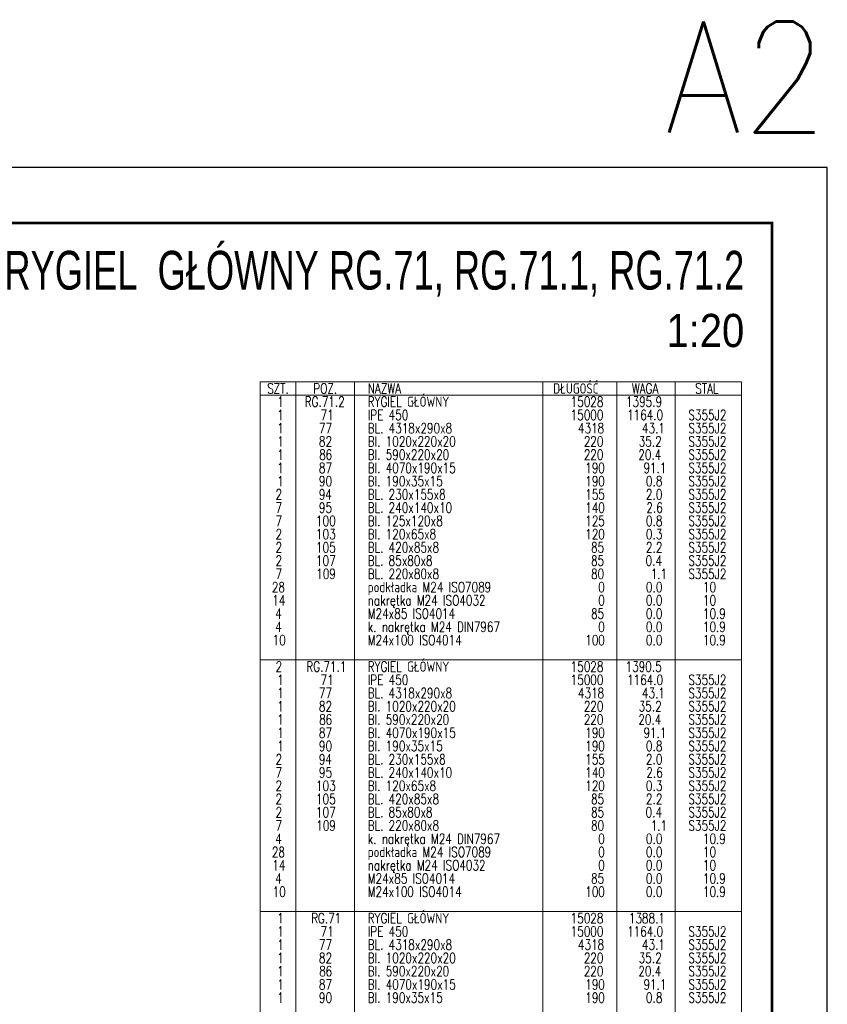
# Model space of a CAD drawing. Header units: millimetres. Extents: x 3528 to 4122, y 12541 to 12988.
# Tile 47 of 47: x 3976 to 4122, y 12810 to 12988. Entities that reach past the tile are written whole.
import ezdxf
from ezdxf.enums import TextEntityAlignment as Align

# ---------------------------------------------------------------- set-up
doc = ezdxf.new("R2010")
doc.units = ezdxf.units.MM
doc.header["$LTSCALE"] = 10
doc.layers.add('_FORMATKA', color=8, linetype='Continuous', plot=False)
doc.layers.add('_RAMKA', color=7, linetype='Continuous', lineweight=35)
doc.layers.add('PS_TEXT', color=3, linetype='Continuous', lineweight=18)
doc.styles.add('ARIAL', font='arial.ttf')
doc.styles.add('gil', font='txt', dxfattribs={"width": 0.9})
doc.styles.add('simplex', font='simplex.shx', dxfattribs={"width": 0.75})

# ---------------------------------------------------------------- blocks, each defined once
blk = doc.blocks.new('Tytuł rysunku')
at = {"layer": 'PS_TEXT', "style": 'ARIAL', "flags": 4}
for tag, height, p in [('TYTUŁ1', 7, (-61.19, -9.34)), ('TYTUŁ2', 6, (-61.19, -19.72)), ('SKALA', 6, (-61.19, -28.72))]:
    blk.add_attdef(tag, text='', height=height, dxfattribs=at).set_placement(p, align=Align.MIDDLE_CENTER)

msp = doc.modelspace()

# ---------------------------------------------------------------- linework, layer by layer
at = {"layer": '_FORMATKA', "lineweight": -3}
msp.add_lwpolyline([(3527.638, 12541.219), (4121.638, 12541.219), (4121.638, 12961.219), (3527.638, 12961.219)], close=True, dxfattribs=at)
at = {"layer": '_RAMKA', "lineweight": -3, "const_width": 0.5}
msp.add_lwpolyline([(3557.638, 12551.219), (4111.638, 12551.219), (4111.638, 12951.219), (3557.638, 12951.219)], close=True, dxfattribs=at)
at = {"layer": 'PS_TEXT', "color": 7}
for p, q in [((4106.141, 12922.517), (4019.201, 12922.517)), ((4019.201, 12922.517), (4019.201, 12776.605)), ((4106.141, 12776.605), (4106.141, 12922.517))]:
    msp.add_line(p, q, dxfattribs=at)
at = {"layer": 'PS_TEXT', "color": 3}
for p, q in [((4025.641, 12922.517), (4025.641, 12778.997)), ((4036.221, 12922.517), (4036.221, 12778.997)), ((4070.261, 12922.517), (4070.261, 12778.997)), ((4083.601, 12922.517), (4083.601, 12778.997)), ((4094.181, 12922.517), (4094.181, 12778.997)), ((4019.201, 12920.125), (4106.141, 12920.125)), ((4019.201, 12872.285), (4106.141, 12872.285)), ((4019.201, 12826.837), (4106.141, 12826.837))]:
    msp.add_line(p, q, dxfattribs=at)

# ---------------------------------------------------------------- block references
ref = msp.add_blockref('Tytuł rysunku', (4111.638, 12948.517))
ref.add_attrib('TYTUŁ1', 'RYGIEL  GŁÓWNY RG.71, RG.71.1, RG.71.2', dxfattribs={"layer": 'PS_TEXT', "height": 7, "style": 'gil', "width": 0.7}).set_placement((4106.638, 12939.176), align=Align.RIGHT)
ref.add_attrib('TYTUŁ2', '1:20', dxfattribs={"layer": 'PS_TEXT', "height": 6, "style": 'gil', "width": 0.9}).set_placement((4106.638, 12928.794), align=Align.RIGHT)

# ---------------------------------------------------------------- texts
at = {"layer": '_FORMATKA', "lineweight": -3, "style": 'simplex', "width": 0.9}
msp.add_text('A2', height=20, dxfattribs=at).set_placement((4121.638, 12967.573), align=Align.RIGHT)
at = {"layer": 'PS_TEXT', "color": 1, "style": 'simplex', "width": 0.75}
for s, p in [('SZT.', (4020.45, 12920.401)), ('POZ.', (4028.795, 12920.401)), ('NAZWA', (4038.621, 12920.401)), ('DŁUGOŚĆ', (4072.132, 12920.401)), ('WAGA', (4086.327, 12920.401)), ('STAL', (4097.795, 12920.401))]:
    msp.add_text(s, height=1.84, dxfattribs=at).set_placement(p)
at = {"layer": 'PS_TEXT', "color": 3, "style": 'simplex', "width": 0.75}
for s, p in [('1', (4022.257, 12918.009)), ('RG.71.2', (4027.251, 12918.009)), ('RYGIEL GŁÓWNY', (4038.621, 12918.009)), ('15028', (4075.287, 12918.009)), ('1395.9', (4085.275, 12918.009)), ('2', (4021.961, 12870.169)), ('RG.71.1', (4027.547, 12870.169)), ('RYGIEL GŁÓWNY', (4038.621, 12870.169)), ('15028', (4075.287, 12870.169)), ('1390.5', (4085.21, 12870.169)), ('1', (4022.257, 12824.721)), ('RG.71', (4028.401, 12824.721)), ('RYGIEL GŁÓWNY', (4038.621, 12824.721)), ('15028', (4075.287, 12824.721)), ('1388.1', (4085.801, 12824.721))]:
    msp.add_text(s, height=1.84, dxfattribs=at).set_placement(p)
at = {"layer": 'PS_TEXT', "color": 4, "style": 'simplex', "width": 0.75}
for s, p in [('1', (4022.257, 12915.617)), ('71', (4030.11, 12915.617)), ('IPE 450', (4038.621, 12915.617)), ('15000', (4075.287, 12915.617)), ('1164.0', (4085.472, 12915.617)), ('S355J2', (4096.547, 12915.617)), ('1', (4022.257, 12913.225)), ('77', (4029.814, 12913.225)), ('BL. 4318x290x8', (4038.621, 12913.225)), ('4318', (4076.601, 12913.225)), ('43.1', (4088.167, 12913.225)), ('S355J2', (4096.547, 12913.225)), ('1', (4022.257, 12910.833)), ('82', (4029.814, 12910.833)), ('Bl. 1020x220x20', (4038.621, 12910.833)), ('220', (4077.652, 12910.833)), ('35.2', (4087.575, 12910.833)), ('S355J2', (4096.547, 12910.833)), ('1', (4022.257, 12908.441)), ('86', (4029.847, 12908.441)), ('Bl. 590x220x20', (4038.621, 12908.441)), ('220', (4077.652, 12908.441)), ('20.4', (4087.51, 12908.441)), ('S355J2', (4096.547, 12908.441)), ('1', (4022.257, 12906.049)), ('87', (4029.814, 12906.049)), ('Bl. 4070x190x15', (4038.621, 12906.049)), ('190', (4077.915, 12906.049)), ('91.1', (4088.43, 12906.049)), ('S355J2', (4096.547, 12906.049)), ('1', (4022.257, 12903.657)), ('90', (4029.814, 12903.657)), ('Bl. 190x35x15', (4038.621, 12903.657)), ('190', (4077.915, 12903.657)), ('0.8', (4088.89, 12903.657)), ('S355J2', (4096.547, 12903.657)), ('2', (4021.961, 12901.265)), ('94', (4029.781, 12901.265)), ('BL. 230x155x8', (4038.621, 12901.265)), ('155', (4077.915, 12901.265)), ('2.0', (4088.89, 12901.265)), ('S355J2', (4096.547, 12901.265)), ('7', (4021.961, 12898.873)), ('95', (4029.814, 12898.873)), ('BL. 240x140x10', (4038.621, 12898.873)), ('140', (4077.915, 12898.873)), ('2.6', (4088.955, 12898.873)), ('S355J2', (4096.547, 12898.873)), ('7', (4021.961, 12896.481)), ('100', (4029.288, 12896.481)), ('Bl. 125x120x8', (4038.621, 12896.481)), ('125', (4077.915, 12896.481)), ('0.8', (4088.89, 12896.481)), ('S355J2', (4096.547, 12896.481)), ('2', (4021.961, 12894.089)), ('103', (4029.288, 12894.089)), ('Bl. 120x65x8', (4038.621, 12894.089)), ('120', (4077.915, 12894.089)), ('0.3', (4088.89, 12894.089)), ('S355J2', (4096.547, 12894.089)), ('2', (4021.961, 12891.697)), ('105', (4029.288, 12891.697)), ('BL. 420x85x8', (4038.621, 12891.697)), ('85', (4078.967, 12891.697)), ('2.2', (4088.89, 12891.697)), ('S355J2', (4096.547, 12891.697)), ('2', (4021.961, 12889.305)), ('107', (4029.288, 12889.305)), ('BL. 85x80x8', (4038.621, 12889.305)), ('85', (4078.967, 12889.305)), ('0.4', (4088.824, 12889.305)), ('S355J2', (4096.547, 12889.305)), ('7', (4021.961, 12886.913)), ('109', (4029.321, 12886.913)), ('BL. 220x80x8', (4038.621, 12886.913)), ('80', (4078.967, 12886.913)), ('1.1', (4089.744, 12886.913)), ('S355J2', (4096.547, 12886.913)), ('28', (4021.304, 12884.521)), ('podkładka M24 ISO7089', (4038.621, 12884.521)), ('0', (4080.281, 12884.521)), ('0.0', (4088.89, 12884.521)), ('10', (4099.175, 12884.521)), ('nakrętka M24 ISO4032', (4038.621, 12882.129)), ('14', (4021.402, 12882.129)), ('0', (4080.281, 12882.129)), ('0.0', (4088.89, 12882.129)), ('10', (4099.175, 12882.129)), ('4', (4021.928, 12879.737)), ('M24x85 ISO4014', (4038.621, 12879.737)), ('85', (4078.967, 12879.737)), ('0.0', (4088.89, 12879.737)), (' 10.9', (4098.222, 12879.737)), ('4', (4021.928, 12877.345)), ('k. nakrętka M24 DIN7967', (4038.621, 12877.345)), ('0', (4080.281, 12877.345)), ('0.0', (4088.89, 12877.345)), (' 10.9', (4098.222, 12877.345)), ('10', (4021.435, 12874.953)), ('M24x100 ISO4014', (4038.621, 12874.953)), ('100', (4077.915, 12874.953)), ('0.0', (4088.89, 12874.953)), (' 10.9', (4098.222, 12874.953)), ('1', (4022.257, 12867.777)), ('71', (4030.11, 12867.777)), ('IPE 450', (4038.621, 12867.777)), ('15000', (4075.287, 12867.777)), ('1164.0', (4085.472, 12867.777)), ('S355J2', (4096.547, 12867.777)), ('1', (4022.257, 12865.385)), ('77', (4029.814, 12865.385)), ('BL. 4318x290x8', (4038.621, 12865.385)), ('4318', (4076.601, 12865.385)), ('43.1', (4088.167, 12865.385)), ('S355J2', (4096.547, 12865.385)), ('1', (4022.257, 12862.993)), ('82', (4029.814, 12862.993)), ('Bl. 1020x220x20', (4038.621, 12862.993)), ('220', (4077.652, 12862.993)), ('35.2', (4087.575, 12862.993)), ('S355J2', (4096.547, 12862.993)), ('1', (4022.257, 12860.601)), ('86', (4029.847, 12860.601)), ('Bl. 590x220x20', (4038.621, 12860.601)), ('220', (4077.652, 12860.601)), ('20.4', (4087.51, 12860.601)), ('S355J2', (4096.547, 12860.601)), ('1', (4022.257, 12858.209)), ('87', (4029.814, 12858.209)), ('Bl. 4070x190x15', (4038.621, 12858.209)), ('190', (4077.915, 12858.209)), ('91.1', (4088.43, 12858.209)), ('S355J2', (4096.547, 12858.209)), ('1', (4022.257, 12855.817)), ('90', (4029.814, 12855.817)), ('Bl. 190x35x15', (4038.621, 12855.817)), ('190', (4077.915, 12855.817)), ('0.8', (4088.89, 12855.817)), ('S355J2', (4096.547, 12855.817)), ('2', (4021.961, 12853.425)), ('94', (4029.781, 12853.425)), ('BL. 230x155x8', (4038.621, 12853.425)), ('155', (4077.915, 12853.425)), ('2.0', (4088.89, 12853.425)), ('S355J2', (4096.547, 12853.425)), ('7', (4021.961, 12851.033)), ('95', (4029.814, 12851.033)), ('BL. 240x140x10', (4038.621, 12851.033)), ('140', (4077.915, 12851.033)), ('2.6', (4088.955, 12851.033)), ('S355J2', (4096.547, 12851.033)), ('2', (4021.961, 12848.641)), ('103', (4029.288, 12848.641)), ('Bl. 120x65x8', (4038.621, 12848.641)), ('120', (4077.915, 12848.641)), ('0.3', (4088.89, 12848.641)), ('S355J2', (4096.547, 12848.641)), ('2', (4021.961, 12846.249)), ('105', (4029.288, 12846.249)), ('BL. 420x85x8', (4038.621, 12846.249)), ('85', (4078.967, 12846.249)), ('2.2', (4088.89, 12846.249)), ('S355J2', (4096.547, 12846.249)), ('2', (4021.961, 12843.857)), ('107', (4029.288, 12843.857)), ('BL. 85x80x8', (4038.621, 12843.857)), ('85', (4078.967, 12843.857)), ('0.4', (4088.824, 12843.857)), ('S355J2', (4096.547, 12843.857)), ('7', (4021.961, 12841.465)), ('109', (4029.321, 12841.465)), ('BL. 220x80x8', (4038.621, 12841.465)), ('80', (4078.967, 12841.465)), ('1.1', (4089.744, 12841.465)), ('S355J2', (4096.547, 12841.465)), ('4', (4021.928, 12839.073)), ('k. nakrętka M24 DIN7967', (4038.621, 12839.073)), ('0', (4080.281, 12839.073)), ('0.0', (4088.89, 12839.073)), (' 10.9', (4098.222, 12839.073)), ('28', (4021.304, 12836.681)), ('podkładka M24 ISO7089', (4038.621, 12836.681)), ('0', (4080.281, 12836.681)), ('0.0', (4088.89, 12836.681)), ('10', (4099.175, 12836.681)), ('14', (4021.402, 12834.289)), ('nakrętka M24 ISO4032', (4038.621, 12834.289)), ('0', (4080.281, 12834.289)), ('0.0', (4088.89, 12834.289)), ('10', (4099.175, 12834.289)), ('4', (4021.928, 12831.897)), ('M24x85 ISO4014', (4038.621, 12831.897)), ('85', (4078.967, 12831.897)), ('0.0', (4088.89, 12831.897)), (' 10.9', (4098.222, 12831.897)), ('10', (4021.435, 12829.505)), ('M24x100 ISO4014', (4038.621, 12829.505)), ('100', (4077.915, 12829.505)), ('0.0', (4088.89, 12829.505)), (' 10.9', (4098.222, 12829.505)), ('1', (4022.257, 12822.329)), ('71', (4030.11, 12822.329)), ('IPE 450', (4038.621, 12822.329)), ('15000', (4075.287, 12822.329)), ('1164.0', (4085.472, 12822.329)), ('S355J2', (4096.547, 12822.329)), ('1', (4022.257, 12819.937)), ('77', (4029.814, 12819.937)), ('BL. 4318x290x8', (4038.621, 12819.937)), ('4318', (4076.601, 12819.937)), ('43.1', (4088.167, 12819.937)), ('S355J2', (4096.547, 12819.937)), ('1', (4022.257, 12817.545)), ('82', (4029.814, 12817.545)), ('Bl. 1020x220x20', (4038.621, 12817.545)), ('220', (4077.652, 12817.545)), ('35.2', (4087.575, 12817.545)), ('S355J2', (4096.547, 12817.545)), ('1', (4022.257, 12815.153)), ('86', (4029.847, 12815.153)), ('Bl. 590x220x20', (4038.621, 12815.153)), ('220', (4077.652, 12815.153)), ('20.4', (4087.51, 12815.153)), ('S355J2', (4096.547, 12815.153)), ('Bl. 4070x190x15', (4038.621, 12812.761)), ('1', (4022.257, 12812.761)), ('87', (4029.814, 12812.761)), ('190', (4077.915, 12812.761)), ('91.1', (4088.43, 12812.761)), ('S355J2', (4096.547, 12812.761)), ('1', (4022.257, 12810.369)), ('90', (4029.814, 12810.369)), ('Bl. 190x35x15', (4038.621, 12810.369)), ('190', (4077.915, 12810.369)), ('0.8', (4088.89, 12810.369)), ('S355J2', (4096.547, 12810.369))]:
    msp.add_text(s, height=1.84, dxfattribs=at).set_placement(p)

doc.saveas('drawing.dxf')
